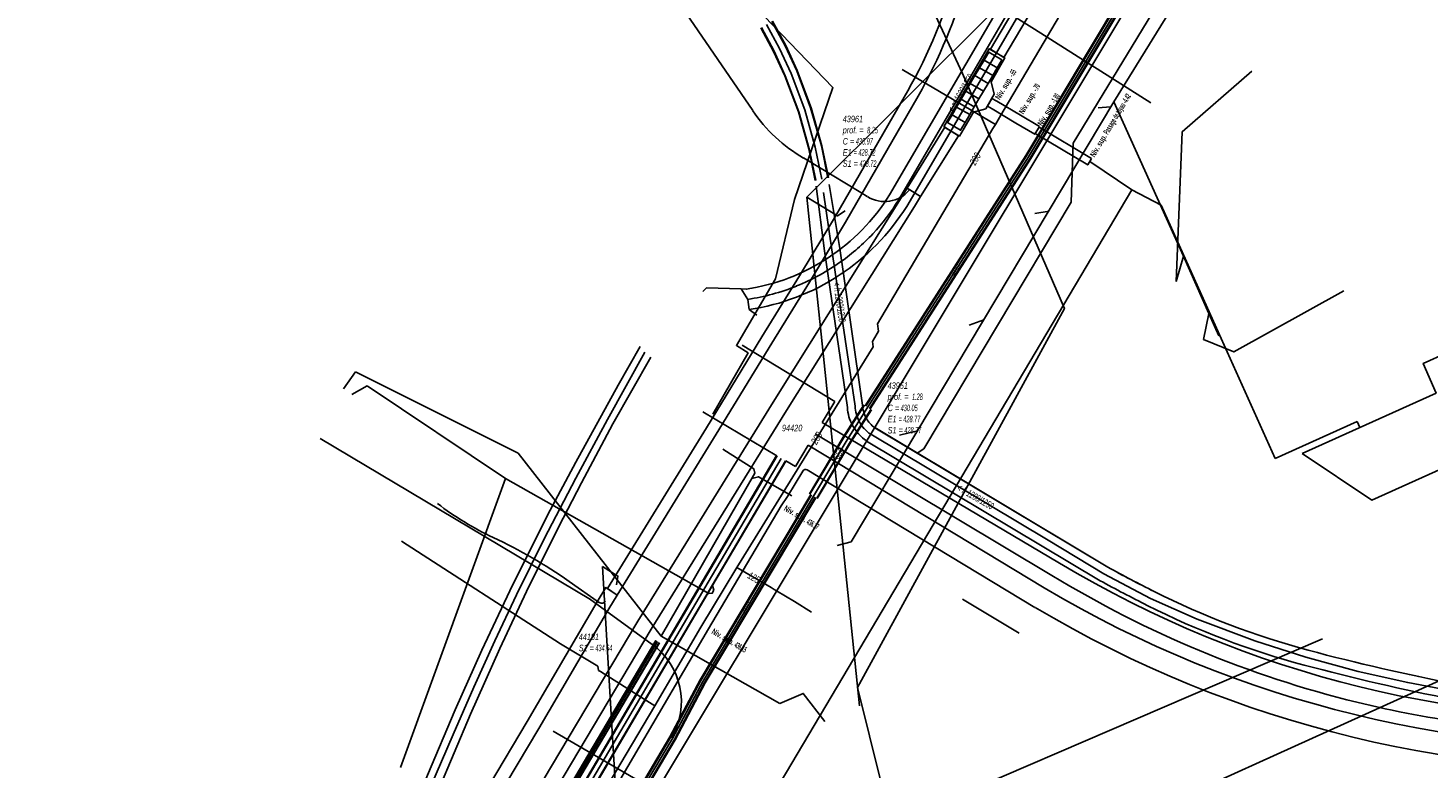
# Model space of a CAD drawing. Header units: metres. Extents: x 2695563 to 2696938, y 1260544 to 1262032.
# Tile 250 of 256: x 2696357 to 2696465, y 1261697 to 1261754. Entities that reach past the tile are written whole.
import ezdxf

# ---------------------------------------------------------------- set-up
doc = ezdxf.new("R2010")
doc.units = ezdxf.units.M
doc.header["$LTSCALE"] = 100
doc.linetypes.add('AUSGEZOGEN', pattern=[0])
doc.linetypes.add('STRICHLINIE2_S3', pattern=[0.25, 0.15, -0.1])
for name, color, linetype in [('Eau portable_Cadastre des conduites_Conduite', 171, 'AUSGEZOGEN'), ('Eau potable_Cadastre des conduites_Conduite_Texte', 171, 'AUSGEZOGEN'), ('EU_Cadastre des conduites', 24, 'AUSGEZOGEN'), ('EU_Cadastre des conduites – Texte', 7, 'AUSGEZOGEN'), ('EU_Cadastre des conduites_Axe de tracé', 24, 'AUSGEZOGEN'), ('EU_Cadastre des conduites_Regard normalisé – Texte', 24, 'AUSGEZOGEN'), ('Réseau électrique_Cadastre des conduite_Bord du tracé', 1, 'AUSGEZOGEN'), ('Réseau électrique_Cadastre des conduite_Tronçon de tracé', 1, 'AUSGEZOGEN'), ('Réseau électrique_Cadastre des conduites_Ouvrage_Surface-Ligne-Point', 1, 'AUSGEZOGEN'), ('Réseau électrique_Point altimétrique_Texte', 7, 'AUSGEZOGEN'), ('TV_Cadastre des conduites_CONDUITE', 92, 'AUSGEZOGEN'), ('Télécommunications_SW_Cadastre des conduites_Bord du tracé', 94, 'AUSGEZOGEN'), ('Télécommunications_SW_Cadastre des conduites_Bord du tracé_Texte', 94, 'AUSGEZOGEN')]:
    doc.layers.add(name, color=color, linetype=linetype)
doc.styles.add('ARIAL', font='arial.ttf')
doc.styles.add('ARIALNARROW', font='ARIALN.TTF')
pattern_1 = [(0, (2703955, 1269100), (4050, 4050), [4050, -4050]), (90, (2703955, 1269100), (-4050, 4050), [4050, -4050])]
pattern_2 = [(0, (2708005, 1273150), (6075, 6075), [6075, -6075]), (90, (2708005, 1273150), (-6075, 6075), [6075, -6075])]

# ---------------------------------------------------------------- blocks, each defined once
blk = doc.blocks.new('COMPLEXOBJECT_1488')
at = {"layer": 'EU_Cadastre des conduites_Axe de tracé', "color": 24, "linetype": 'AUSGEZOGEN', "transparency": 33554687}
for p, q in [((6439.1, 11712.92), (6421.08, 11723.72)), ((6476.26, 11702.84), (6473.74, 11702.96))]:
    blk.add_line(p, q, dxfattribs=at)
for centre, radius, start, end in [((6499.33, 11823.36), 125.79, 241.3928, 243.2389), ((6470.51, 11766.23), 61.8, 243.2471, 255.0764), ((6498.6, 11871.84), 171.09, 255.0927, 259.0142), ((6476.33, 11757.09), 54.19, 259.0175, 267.2701)]:
    blk.add_arc(centre, radius, start, end, dxfattribs=at)
blk = doc.blocks.new('COMPLEXOBJECT_1489')
at = {"layer": 'EU_Cadastre des conduites_Axe de tracé', "color": 24, "linetype": 'AUSGEZOGEN', "transparency": 33554687}
for p, q in [((6438.5, 11711.88), (6420.46, 11722.68)), ((6476.2, 11701.64), (6473.69, 11701.76))]:
    blk.add_line(p, q, dxfattribs=at)
for centre, radius, start, end in [((6500.62, 11825.81), 129.76, 241.3994, 243.2171), ((6470.5, 11766.21), 62.98, 243.2448, 255.0781), ((6498.58, 11871.76), 172.2, 255.0936, 259.017), ((6476.35, 11757.29), 55.6, 259.0302, 267.2529)]:
    blk.add_arc(centre, radius, start, end, dxfattribs=at)
blk = doc.blocks.new('COMPLEXOBJECT_1541')
at = {"layer": 'EU_Cadastre des conduites', "color": 24, "linetype": 'AUSGEZOGEN', "transparency": 33554687}
blk.add_line((6434.78, 11712.29), (6416.48, 11723.23), dxfattribs=at)
for centre, radius, start, end in [((6478, 11783), 82.87, 238.5629, 247.4222), ((6478.05, 11783.14), 83.02, 247.4274, 256.2716), ((6478.04, 11783.14), 83.02, 256.2809, 262.4664)]:
    blk.add_arc(centre, radius, start, end, dxfattribs=at)
blk = doc.blocks.new('COMPLEXOBJECT_1542')
at = {"layer": 'EU_Cadastre des conduites', "color": 24, "linetype": 'AUSGEZOGEN', "transparency": 33554687}
blk.add_lwpolyline([(6419.56, 11725.37), (6417.78, 11737.46), (6417.12, 11741.89)], dxfattribs=at)
for centre, radius, start, end in [((6422.38, 11725.51), 2.82, 182.7637, 195.6245), ((6422.36, 11725.5), 2.8, 195.7049, 208.6713), ((6422.37, 11725.52), 2.82, 208.8114, 222.08), ((6422.38, 11725.54), 2.84, 222.3145, 235.5118)]:
    blk.add_arc(centre, radius, start, end, dxfattribs=at)
blk = doc.blocks.new('COMPLEXOBJECT_1567')
at = {"layer": 'EU_Cadastre des conduites', "color": 24, "linetype": 'AUSGEZOGEN', "transparency": 33554687}
blk.add_lwpolyline([(6448.72, 11785.6), (6438.49, 11768.04), (6435, 11762.05), (6422.92, 11741.3)], dxfattribs=at)
for centre, radius, start, end in [((6408.83, 11750.02), 16.57, 316.9303, 328.2426), ((6408.84, 11750.01), 16.56, 305.6152, 316.9381), ((6408.8, 11750.08), 16.63, 292.0745, 305.5971), ((6408.65, 11750.67), 17.24, 278.7345, 291.7825)]:
    blk.add_arc(centre, radius, start, end, dxfattribs=at)
blk = doc.blocks.new('COMPLEXOBJECT_1804')
at = {"layer": 'Réseau électrique_Cadastre des conduite_Bord du tracé', "color": 1, "linetype": 'AUSGEZOGEN', "transparency": 33554687}
for p, q in [((6432.15, 11769.84), (6429.84, 11764.45)), ((6430.67, 11764.09), (6432.97, 11769.46))]:
    blk.add_line(p, q, dxfattribs=at)
for points in [[(6437.53, 11778.54), (6439.67, 11782.1), (6438.9, 11782.57), (6436.74, 11778.98)], [(6423.63, 11749.74), (6418.04, 11740.06), (6415.27, 11735.44), (6412.36, 11730.73), (6408.07, 11723.69), (6400.44, 11711.28), (6401.18, 11710.77)], [(6401.18, 11710.77), (6408.84, 11723.22), (6413.12, 11730.25), (6416.04, 11734.97), (6418.82, 11739.6), (6424.44, 11749.34)]]:
    blk.add_lwpolyline(points, dxfattribs=at)
for centre, radius, start, end in [((6476.94, 11753.07), 47.82, 147.1969, 159.4675), ((6477.52, 11752.77), 47.57, 147.1953, 159.4577), ((6490.19, 11734.81), 67.23, 153.8439, 159.0089), ((6490.89, 11734.51), 67.09, 153.8358, 159.0062), ((6388.58, 11769.61), 40.29, 330.4558, 344.582), ((6389.29, 11769.28), 40.41, 330.435, 344.5925)]:
    blk.add_arc(centre, radius, start, end, dxfattribs=at)
blk = doc.blocks.new('COMPLEXOBJECT_1933')
at = {"layer": 'Réseau électrique_Cadastre des conduite_Tronçon de tracé', "color": 1, "linetype": 'AUSGEZOGEN', "transparency": 33554687}
for p, q in [((6380.53, 11785.62), (6373.58, 11800.88)), ((6385.88, 11779.9), (6381.86, 11783.54)), ((6399.17, 11766.29), (6390.09, 11775.81)), ((6411.65, 11748.22), (6400.03, 11765.24)), ((6420.02, 11741.9), (6415.59, 11744.56))]:
    blk.add_line(p, q, dxfattribs=at)
for centre, radius, start, end in [((6386, 11787.67), 5.85, 200.4881, 224.9546), ((6348.9, 11737.57), 56.21, 42.8822, 48.8704), ((6392.51, 11759.97), 9.18, 34.9977, 43.5042), ((6421.51, 11754.88), 11.9, 214.0498, 240.1578)]:
    blk.add_arc(centre, radius, start, end, dxfattribs=at)
blk = doc.blocks.new('COMPLEXOBJECT_2578')
at = {"layer": 'Réseau électrique_Cadastre des conduite_Tronçon de tracé', "color": 1, "linetype": 'AUSGEZOGEN', "transparency": 33554687}
blk.add_line((6433.47, 11709.82), (6415.86, 11720.44), dxfattribs=at)
blk.add_arc((6478.87, 11785.84), 88.54, 239.1575, 273.6343, dxfattribs=at)
blk = doc.blocks.new('COMPLEXOBJECT_2716')
at = {"layer": 'Réseau électrique_Cadastre des conduite_Tronçon de tracé', "color": 1, "linetype": 'AUSGEZOGEN', "transparency": 33554687}
blk.add_line((6399.81, 11710.18), (6397.46, 11711.83), dxfattribs=at)
for centre, radius, start, end in [((6401.37, 11736.1), 23.05, 232.3273, 244.9252), ((6375.04, 11679.83), 39.07, 54.9856, 64.9196), ((6399.98, 11710.5), 0.354, 241.6477, 326.25)]:
    blk.add_arc(centre, radius, start, end, dxfattribs=at)
blk = doc.blocks.new('COMPLEXOBJECT_2779')
at = {"layer": 'Télécommunications_SW_Cadastre des conduites_Bord du tracé', "color": 94, "linetype": 'AUSGEZOGEN', "transparency": 33554687}
blk.add_line((6403.88, 11706.96), (6399.04, 11710.47), dxfattribs=at)
blk.add_arc((6400.66, 11702.53), 5.48, 329.4269, 54.0462, dxfattribs=at)

msp = doc.modelspace()

# ---------------------------------------------------------------- hatches: boundary and pattern name
at = {"layer": 'Réseau électrique_Cadastre des conduite_Bord du tracé', "lineweight": 18, "transparency": 33554687}
h = msp.add_hatch(dxfattribs=at)
h.set_pattern_fill('MUSTER', color=1, scale=6075, style=0, pattern_type=2)
h.set_pattern_definition(pattern_2)
h.paths.add_polyline_path([(2696432.04, 1261752.15), (2696467.29, 1261811.66), (2696466.19, 1261812.2), (2696430.99, 1261752.77)], flags=0)
h = msp.add_hatch(dxfattribs=at)
h.set_pattern_fill('MUSTER', color=1, scale=6075, style=0, pattern_type=2)
h.set_pattern_definition(pattern_2)
h.paths.add_polyline_path([(2696402.15, 1261710.58), (2696409.81, 1261723.03), (2696414.09, 1261730.06), (2696417.01, 1261734.78), (2696419.79, 1261739.41), (2696425.41, 1261749.15), (2696425.57, 1261749.43), (2696425.72, 1261749.71), (2696425.88, 1261750), (2696426.03, 1261750.28), (2696426.18, 1261750.57), (2696426.32, 1261750.85), (2696426.47, 1261751.14), (2696426.61, 1261751.43), (2696426.75, 1261751.72), (2696426.89, 1261752.01), (2696427.02, 1261752.31), (2696427.15, 1261752.6), (2696427.28, 1261752.89), (2696427.41, 1261753.19), (2696427.54, 1261753.49), (2696427.66, 1261753.78), (2696427.78, 1261754.08), (2696427.9, 1261754.38), (2696428.02, 1261754.68), (2696428.13, 1261754.98), (2696428.24, 1261755.29), (2696428.35, 1261755.59), (2696428.46, 1261755.89), (2696428.56, 1261756.2), (2696428.66, 1261756.5), (2696428.76, 1261756.81), (2696428.86, 1261757.12), (2696428.95, 1261757.42), (2696429.04, 1261757.73), (2696429.13, 1261758.04), (2696429.22, 1261758.35), (2696429.29, 1261758.54), (2696429.36, 1261758.72), (2696429.43, 1261758.9), (2696429.5, 1261759.08), (2696429.58, 1261759.26), (2696429.65, 1261759.44), (2696429.72, 1261759.62), (2696429.8, 1261759.81), (2696429.87, 1261759.99), (2696429.95, 1261760.17), (2696430.02, 1261760.35), (2696430.1, 1261760.53), (2696430.17, 1261760.71), (2696430.25, 1261760.89), (2696430.33, 1261761.06), (2696430.41, 1261761.24), (2696430.48, 1261761.42), (2696430.56, 1261761.6), (2696430.64, 1261761.78), (2696430.72, 1261761.96), (2696430.8, 1261762.13), (2696430.89, 1261762.31), (2696430.97, 1261762.49), (2696431.05, 1261762.67), (2696431.13, 1261762.84), (2696431.22, 1261763.02), (2696431.3, 1261763.2), (2696431.38, 1261763.37), (2696431.47, 1261763.55), (2696431.55, 1261763.72), (2696431.64, 1261763.9), (2696433.94, 1261769.27), (2696434.06, 1261769.58), (2696434.17, 1261769.88), (2696434.3, 1261770.19), (2696434.42, 1261770.49), (2696434.54, 1261770.8), (2696434.67, 1261771.1), (2696434.8, 1261771.4), (2696434.93, 1261771.7), (2696435.06, 1261772.01), (2696435.2, 1261772.3), (2696435.33, 1261772.6), (2696435.47, 1261772.9), (2696435.62, 1261773.2), (2696435.76, 1261773.49), (2696435.9, 1261773.79), (2696436.05, 1261774.08), (2696436.2, 1261774.37), (2696436.35, 1261774.66), (2696436.51, 1261774.95), (2696436.66, 1261775.24), (2696436.82, 1261775.53), (2696436.98, 1261775.82), (2696437.14, 1261776.11), (2696437.3, 1261776.39), (2696437.47, 1261776.67), (2696437.64, 1261776.96), (2696437.81, 1261777.24), (2696437.98, 1261777.52), (2696438.15, 1261777.8), (2696438.33, 1261778.08), (2696438.5, 1261778.35), (2696440.64, 1261781.92), (2696439.87, 1261782.38), (2696437.71, 1261778.79), (2696437.53, 1261778.51), (2696437.36, 1261778.23), (2696437.18, 1261777.95), (2696437.01, 1261777.67), (2696436.84, 1261777.38), (2696436.67, 1261777.1), (2696436.51, 1261776.81), (2696436.34, 1261776.53), (2696436.18, 1261776.24), (2696436.02, 1261775.95), (2696435.86, 1261775.66), (2696435.7, 1261775.37), (2696435.55, 1261775.08), (2696435.4, 1261774.78), (2696435.25, 1261774.49), (2696435.1, 1261774.19), (2696434.95, 1261773.9), (2696434.81, 1261773.6), (2696434.67, 1261773.3), (2696434.53, 1261773), (2696434.39, 1261772.7), (2696434.25, 1261772.4), (2696434.12, 1261772.1), (2696433.99, 1261771.8), (2696433.86, 1261771.49), (2696433.73, 1261771.19), (2696433.6, 1261770.88), (2696433.48, 1261770.58), (2696433.36, 1261770.27), (2696433.24, 1261769.96), (2696433.12, 1261769.65), (2696430.81, 1261764.26), (2696430.73, 1261764.08), (2696430.64, 1261763.91), (2696430.56, 1261763.73), (2696430.47, 1261763.55), (2696430.39, 1261763.38), (2696430.31, 1261763.2), (2696430.22, 1261763.02), (2696430.14, 1261762.85), (2696430.06, 1261762.67), (2696429.98, 1261762.49), (2696429.9, 1261762.31), (2696429.82, 1261762.13), (2696429.74, 1261761.96), (2696429.66, 1261761.78), (2696429.58, 1261761.6), (2696429.5, 1261761.42), (2696429.42, 1261761.24), (2696429.35, 1261761.06), (2696429.27, 1261760.88), (2696429.19, 1261760.7), (2696429.12, 1261760.52), (2696429.04, 1261760.34), (2696428.97, 1261760.16), (2696428.89, 1261759.98), (2696428.82, 1261759.8), (2696428.75, 1261759.62), (2696428.68, 1261759.43), (2696428.6, 1261759.25), (2696428.53, 1261759.07), (2696428.46, 1261758.89), (2696428.39, 1261758.71), (2696428.3, 1261758.4), (2696428.22, 1261758.09), (2696428.12, 1261757.78), (2696428.03, 1261757.47), (2696427.93, 1261757.17), (2696427.84, 1261756.86), (2696427.73, 1261756.56), (2696427.63, 1261756.26), (2696427.53, 1261755.95), (2696427.42, 1261755.65), (2696427.31, 1261755.35), (2696427.19, 1261755.05), (2696427.08, 1261754.75), (2696426.96, 1261754.46), (2696426.84, 1261754.16), (2696426.72, 1261753.86), (2696426.59, 1261753.57), (2696426.47, 1261753.27), (2696426.34, 1261752.98), (2696426.2, 1261752.69), (2696426.07, 1261752.4), (2696425.93, 1261752.11), (2696425.79, 1261751.82), (2696425.65, 1261751.53), (2696425.51, 1261751.24), (2696425.36, 1261750.96), (2696425.22, 1261750.67), (2696425.07, 1261750.39), (2696424.91, 1261750.11), (2696424.76, 1261749.83), (2696424.6, 1261749.55), (2696419.01, 1261739.86), (2696416.24, 1261735.25), (2696413.33, 1261730.53), (2696409.04, 1261723.5), (2696401.41, 1261711.09)], flags=0)
h = msp.add_hatch(dxfattribs=at)
h.set_pattern_fill('MUSTER', color=1, scale=6075, style=0, pattern_type=2)
h.set_pattern_definition(pattern_2)
h.paths.add_polyline_path([(2696434.78, 1261746.8), (2696433.32, 1261747.67), (2696431.49, 1261748.76), (2696431.11, 1261748.98), (2696430.76, 1261748.38), (2696431.12, 1261748.16), (2696432.96, 1261747.07), (2696434.42, 1261746.2)], flags=0)
h = msp.add_hatch(dxfattribs=at)
h.set_pattern_fill('MUSTER', color=1, scale=6075, style=0, pattern_type=2)
h.set_pattern_definition(pattern_2)
h.paths.add_polyline_path([(2696425.6, 1261741.39), (2696428.52, 1261746.09), (2696427.48, 1261746.74), (2696424.56, 1261742.03)], flags=0)
h = msp.add_hatch(dxfattribs=at)
h.set_pattern_fill('MUSTER', color=1, scale=6075, style=0, pattern_type=2)
h.set_pattern_definition(pattern_2)
h.paths.add_polyline_path([(2696438.82, 1261744.34), (2696434.75, 1261746.75), (2696434.45, 1261746.25), (2696438.52, 1261743.84)], flags=0)
h = msp.add_hatch(dxfattribs=at)
h.set_pattern_fill('MUSTER', color=1, scale=6075, style=0, pattern_type=2)
h.set_pattern_definition(pattern_2)
h.paths.add_polyline_path([(2696387.51, 1261678.9), (2696404.78, 1261707.94), (2696415.24, 1261724.85), (2696425.13, 1261740.63), (2696425.6, 1261741.39), (2696424.56, 1261742.03), (2696424.09, 1261741.28), (2696414.21, 1261725.49), (2696403.74, 1261708.57), (2696386.46, 1261679.52)], flags=0)
h = msp.add_hatch(dxfattribs=at)
h.set_pattern_fill('MUSTER', color=1, scale=6075, style=0, pattern_type=2)
h.set_pattern_definition(pattern_2)
h.paths.add_polyline_path([(2696390.28, 1261690.49), (2696396.09, 1261700.26), (2696401.51, 1261709.53), (2696402.15, 1261710.58), (2696401.28, 1261711.17), (2696400.6, 1261710.07), (2696395.19, 1261700.8), (2696389.38, 1261691.02)], flags=0)
at = {"layer": 'Réseau électrique_Cadastre des conduites_Ouvrage_Surface-Ligne-Point', "lineweight": 18, "transparency": 33554687}
h = msp.add_hatch(dxfattribs=at)
h.set_pattern_fill('MUSTER', color=1, scale=4050, style=0, pattern_type=2)
h.set_pattern_definition(pattern_1)
h.paths.add_polyline_path([(2696427.39, 1261746.77), (2696428.6, 1261746.06), (2696429.68, 1261747.91), (2696430.63, 1261748.16), (2696431.29, 1261749.29), (2696431.04, 1261750.25), (2696432.12, 1261752.11), (2696430.91, 1261752.82)], flags=0)
h = msp.add_hatch(dxfattribs=at)
h.set_pattern_fill('MUSTER', color=1, scale=4050, style=0, pattern_type=2)
h.set_pattern_definition(pattern_1)
h.paths.add_polyline_path([(2696455.09, 1261721.53), (2696460.48, 1261717.93), (2696467.74, 1261721.2), (2696471.85, 1261712.08), (2696474.14, 1261713.11), (2696470.23, 1261721.77), (2696471.6, 1261722.39), (2696473.88, 1261723.41), (2696470.38, 1261731.16), (2696468.1, 1261730.13), (2696464.45, 1261728.49), (2696465.44, 1261726.19)], flags=0)

# ---------------------------------------------------------------- linework, layer by layer
at = {"layer": 'Eau portable_Cadastre des conduites_Conduite', "color": 7, "linetype": 'AUSGEZOGEN', "transparency": 33554687}
for p, q in [((2696424.17, 1261751.21), (2696431.38, 1261746.97)), ((2696411.4, 1261712.71), (2696420.92, 1261728.15))]:
    msp.add_line(p, q, dxfattribs=at)
for points in [[(2696422.35, 1261730.98), (2696422.27, 1261731.56), (2696431.19, 1261746.65), (2696431.38, 1261746.97), (2696431.8, 1261747.67), (2696439.02, 1261759.92), (2696439.53, 1261760.16), (2696439.64, 1261760.38), (2696439.8, 1261760.67), (2696440.08, 1261761.22)], [(2696420.92, 1261728.15), (2696421.92, 1261729.76), (2696421.88, 1261730.19), (2696422.24, 1261730.79), (2696422.35, 1261730.98)], [(2696400.71, 1261704.76), (2696400.65, 1261705.08), (2696397.76, 1261706.8), (2696385.48, 1261714.75)], [(2696378.44, 1261657.17), (2696378.84, 1261657.83), (2696393.06, 1261681.78), (2696393.28, 1261682.15), (2696393.49, 1261682.51), (2696405.06, 1261702.02), (2696408.61, 1261708.09), (2696411.4, 1261712.71)], [(2696411.4, 1261712.71), (2696414.04, 1261711.17), (2696414.29, 1261711.02)], [(2696414.29, 1261711.02), (2696414.46, 1261710.91), (2696415.84, 1261710.08), (2696417.16, 1261709.27)], [(2696405.06, 1261702.02), (2696404.84, 1261702.16), (2696404.23, 1261702.54), (2696400.85, 1261704.67), (2696400.71, 1261704.76)]]:
    msp.add_lwpolyline(points, dxfattribs=at)
at = {"layer": 'EU_Cadastre des conduites', "color": 24, "linetype": 'AUSGEZOGEN', "transparency": 33554687}
for p, q in [((2696454, 1261772.82), (2696437.38, 1261745.52)), ((2696439.31, 1261748.25), (2696440.27, 1261748.32)), ((2696437.38, 1261745.52), (2696437.23, 1261740.96)), ((2696434.44, 1261740.09), (2696435.53, 1261740.25)), ((2696445.36, 1261734.83), (2696445.91, 1261736.78)), ((2696429.36, 1261731.44), (2696430.48, 1261731.86)), ((2696447.47, 1261730.34), (2696447.88, 1261732.34)), ((2696381, 1261726.53), (2696381.91, 1261727.85)), ((2696381.91, 1261727.85), (2696394.5, 1261721.56)), ((2696381.65, 1261726.09), (2696382.83, 1261726.75)), ((2696382.83, 1261726.75), (2696393.51, 1261719.6)), ((2696423.98, 1261722.93), (2696425.35, 1261723.27)), ((2696394.5, 1261721.56), (2696405.56, 1261707.4)), ((2696385.41, 1261697.24), (2696393.51, 1261719.6)), ((2696428.84, 1261710.26), (2696433.22, 1261707.64)), ((2696414.72, 1261702.2), (2696405.56, 1261707.4))]:
    msp.add_line(p, q, dxfattribs=at)
at = {"layer": 'EU_Cadastre des conduites', "linetype": 'AUSGEZOGEN', "transparency": 33554687}
for p, q in [((2696414.23, 1261752.6), (2696413.25, 1261754.43)), ((2696414.25, 1261752.61), (2696413.27, 1261754.44)), ((2696414.27, 1261752.62), (2696413.29, 1261754.45)), ((2696415.13, 1261753.05), (2696414.11, 1261754.93)), ((2696415.15, 1261753.05), (2696414.13, 1261754.94)), ((2696415.17, 1261753.06), (2696414.15, 1261754.95)), ((2696416.03, 1261751.1), (2696415.13, 1261753.05)), ((2696416.05, 1261751.11), (2696415.15, 1261753.05)), ((2696416.07, 1261751.12), (2696415.17, 1261753.06)), ((2696415.11, 1261750.71), (2696414.23, 1261752.6)), ((2696415.12, 1261750.72), (2696414.25, 1261752.61)), ((2696415.14, 1261750.73), (2696414.27, 1261752.62)), ((2696417.1, 1261748.24), (2696416.03, 1261751.1)), ((2696417.12, 1261748.25), (2696416.05, 1261751.11)), ((2696417.14, 1261748.25), (2696416.07, 1261751.12)), ((2696416.15, 1261747.93), (2696415.11, 1261750.71)), ((2696416.17, 1261747.94), (2696415.12, 1261750.72)), ((2696416.19, 1261747.94), (2696415.14, 1261750.73)), ((2696416.95, 1261745.07), (2696416.15, 1261747.93)), ((2696416.97, 1261745.08), (2696416.17, 1261747.94)), ((2696416.99, 1261745.08), (2696416.19, 1261747.94)), ((2696417.93, 1261745.31), (2696417.1, 1261748.24)), ((2696417.95, 1261745.31), (2696417.12, 1261748.25)), ((2696417.97, 1261745.32), (2696417.14, 1261748.25)), ((2696417.45, 1261742.64), (2696416.95, 1261745.07)), ((2696417.47, 1261742.64), (2696416.97, 1261745.08)), ((2696417.49, 1261742.65), (2696416.99, 1261745.08)), ((2696418.43, 1261742.84), (2696417.93, 1261745.31)), ((2696418.45, 1261742.84), (2696417.95, 1261745.31)), ((2696418.47, 1261742.85), (2696417.97, 1261745.32)), ((2696408.83, 1261711.78), (2696414.47, 1261721.36)), ((2696408.84, 1261711.77), (2696414.49, 1261721.35)), ((2696408.86, 1261711.76), (2696414.5, 1261721.34)), ((2696409.51, 1261711.38), (2696415.16, 1261720.96)), ((2696409.53, 1261711.37), (2696415.17, 1261720.95)), ((2696409.55, 1261711.36), (2696415.19, 1261720.94)), ((2696386.93, 1261674.61), (2696408.83, 1261711.78)), ((2696386.95, 1261674.59), (2696408.84, 1261711.77)), ((2696386.97, 1261674.58), (2696408.86, 1261711.76)), ((2696387.62, 1261674.2), (2696409.51, 1261711.38)), ((2696387.64, 1261674.19), (2696409.53, 1261711.37)), ((2696387.65, 1261674.18), (2696409.55, 1261711.36)), ((2696405.13, 1261707.08), (2696379.1, 1261663)), ((2696405.14, 1261707.07), (2696379.12, 1261662.99)), ((2696405.16, 1261707.06), (2696379.13, 1261662.98)), ((2696405.39, 1261706.92), (2696379.36, 1261662.85)), ((2696405.4, 1261706.91), (2696379.38, 1261662.84)), ((2696405.42, 1261706.9), (2696379.39, 1261662.83))]:
    msp.add_line(p, q, dxfattribs=at)
at = {"layer": 'EU_Cadastre des conduites', "color": 255, "transparency": 33554687}
for p, q in [((2696414.7, 1261752.83), (2696413.7, 1261754.69)), ((2696415.59, 1261750.91), (2696414.7, 1261752.83)), ((2696416.65, 1261748.09), (2696415.59, 1261750.91)), ((2696417.46, 1261745.2), (2696416.65, 1261748.09)), ((2696417.96, 1261742.74), (2696417.46, 1261745.2)), ((2696409.19, 1261711.57), (2696414.83, 1261721.15)), ((2696387.29, 1261674.39), (2696409.19, 1261711.57)), ((2696405.27, 1261706.99), (2696379.25, 1261662.92))]:
    msp.add_line(p, q, dxfattribs=at)
at = {"layer": 'EU_Cadastre des conduites', "color": 24, "linetype": 'AUSGEZOGEN', "transparency": 33554687}
for points in [[(2696400.79, 1261688.08), (2696442.63, 1261757.83), (2696444.38, 1261758.74)], [(2696440.53, 1261748.71), (2696445.04, 1261755.99), (2696444.38, 1261758.74)], [(2696451.2, 1261751.09), (2696445.82, 1261746.4), (2696445.36, 1261734.83)], [(2696419.15, 1261714.41), (2696420.23, 1261714.69), (2696440.53, 1261748.71)], [(2696448.64, 1261730.63), (2696447.88, 1261732.34), (2696445.91, 1261736.78), (2696440.53, 1261748.71)], [(2696437.23, 1261740.96), (2696425.86, 1261721.89), (2696425.34, 1261721.56)], [(2696458.32, 1261734.11), (2696449.8, 1261729.38), (2696447.47, 1261730.34)], [(2696371.89, 1261641.35), (2696372.87, 1261646.36), (2696373.58, 1261649.85), (2696374.47, 1261653.81), (2696375.23, 1261657.11), (2696375.91, 1261659.84), (2696377.18, 1261664.71), (2696378.54, 1261669.47), (2696380.1, 1261674.51), (2696381.68, 1261679.4), (2696383.34, 1261684.19), (2696384.74, 1261688.11), (2696386.18, 1261691.78), (2696387.68, 1261695.62), (2696389.47, 1261699.81), (2696391.06, 1261703.46), (2696392.69, 1261707.04), (2696394.37, 1261710.6), (2696396.5, 1261714.93), (2696398.94, 1261719.62), (2696401.39, 1261724.16), (2696404.28, 1261729.36)], [(2696477.16, 1261702.06), (2696475, 1261702.15), (2696471.03, 1261702.54), (2696466.91, 1261703.13), (2696463.25, 1261703.81), (2696459.41, 1261704.68), (2696455.38, 1261705.78), (2696451.43, 1261707.05), (2696446.97, 1261708.71), (2696443.38, 1261710.32), (2696439.76, 1261712.22), (2696435.45, 1261714.83), (2696421.74, 1261723.01)], [(2696410.32, 1261721.86), (2696412.7, 1261720.34), (2696412.78, 1261720), (2696405.56, 1261707.4)], [(2696393.51, 1261719.6), (2696409.23, 1261710.69), (2696409.49, 1261710.72), (2696409.61, 1261710.95), (2696409.52, 1261711.31)], [(2696415.65, 1261718.24), (2696413.07, 1261719.73), (2696412.55, 1261719.59)], [(2696418.2, 1261700.8), (2696416.53, 1261702.98), (2696414.72, 1261702.2)]]:
    msp.add_lwpolyline(points, dxfattribs=at)
at = {"layer": 'EU_Cadastre des conduites_Axe de tracé', "color": 24, "linetype": 'AUSGEZOGEN', "transparency": 33554687}
for p, q in [((2696423.2, 1261741.51), (2696457.14, 1261799.74)), ((2696458.73, 1261799.34), (2696424.53, 1261740.62)), ((2696417.52, 1261742.18), (2696418.16, 1261737.18)), ((2696418.52, 1261742.32), (2696419.35, 1261737.36)), ((2696418.16, 1261737.18), (2696419.94, 1261725.09)), ((2696419.35, 1261737.36), (2696421.12, 1261725.27)), ((2696408.76, 1261734.05), (2696409.05, 1261734.34)), ((2696411.73, 1261734.25), (2696409.05, 1261734.34)), ((2696412.13, 1261734.23), (2696411.73, 1261734.25)), ((2696412.24, 1261733.44), (2696411.73, 1261734.25)), ((2696412.35, 1261732.65), (2696412.24, 1261733.44)), ((2696412.35, 1261732.65), (2696412.94, 1261732.23)), ((2696418.97, 1261725.54), (2696411.81, 1261729.89)), ((2696417.99, 1261723.92), (2696418.97, 1261725.54)), ((2696408.76, 1261724.75), (2696414.48, 1261721.35)), ((2696436.34, 1261713.06), (2696417.99, 1261723.92)), ((2696422.05, 1261723.52), (2696440.07, 1261712.74)), ((2696416.92, 1261722.16), (2696415.92, 1261720.51)), ((2696435.16, 1261711.14), (2696416.92, 1261722.16)), ((2696415.92, 1261720.51), (2696415.17, 1261720.95))]:
    msp.add_line(p, q, dxfattribs=at)
for points in [[(2696371.8, 1261644.13), (2696372.57, 1261648.01), (2696373.38, 1261651.77), (2696374.67, 1261657.35), (2696375.79, 1261661.94), (2696376.94, 1261665.98), (2696378.33, 1261670.92), (2696380.45, 1261677.59), (2696381.93, 1261681.99), (2696383.43, 1261686.24), (2696385.3, 1261691.14), (2696387.5, 1261696.65), (2696389.62, 1261701.72), (2696391.68, 1261706.32), (2696393.86, 1261710.92), (2696396.75, 1261716.75), (2696398.94, 1261720.86), (2696402.22, 1261726.81), (2696403.92, 1261729.79)], [(2696372.81, 1261642.72), (2696373.53, 1261646.5), (2696374.2, 1261649.67), (2696374.88, 1261652.75), (2696375.55, 1261655.65), (2696376.65, 1261660.18), (2696377.46, 1261663.22), (2696378.44, 1261666.74), (2696379.28, 1261669.74), (2696380.15, 1261672.59), (2696381.04, 1261675.46), (2696382.28, 1261679.19), (2696383.98, 1261684.19), (2696385.83, 1261689.14), (2696388.28, 1261695.4), (2696390.81, 1261701.37), (2696393.07, 1261706.45), (2696395.13, 1261710.85), (2696397.6, 1261715.82), (2696399.4, 1261719.27), (2696401.82, 1261723.81), (2696404.76, 1261728.98)]]:
    msp.add_lwpolyline(points, dxfattribs=at)
for centre, radius, start, end in [((2696409.78, 1261749.86), 15.8, 278.5438, 328.1239), ((2696409.78, 1261749.86), 17.4, 278.4953, 327.9438), ((2696423.31, 1261725.3), 3.38, 183.5913, 208.3538), ((2696423.34, 1261725.32), 2.22, 181.4306, 209.2024), ((2696423.31, 1261725.31), 3.38, 208.4127, 236.2625), ((2696423.34, 1261725.33), 2.22, 209.407, 234.4435), ((2696479.53, 1261784.87), 83.8, 238.9765, 273.4171), ((2696471.69, 1261768.65), 64.23, 240.508, 244.1237), ((2696479.74, 1261786.09), 87.21, 239.2582, 273.452)]:
    msp.add_arc(centre, radius, start, end, dxfattribs=at)
at = {"layer": 'Réseau électrique_Cadastre des conduite_Bord du tracé', "color": 1, "linetype": 'AUSGEZOGEN', "transparency": 33554687}
for points in [[(2696432.04, 1261752.15), (2696467.29, 1261811.66), (2696466.19, 1261812.2), (2696430.99, 1261752.77), (2696432.04, 1261752.15)], [(2696434.78, 1261746.8), (2696433.32, 1261747.67), (2696431.49, 1261748.76), (2696431.11, 1261748.98), (2696430.76, 1261748.38), (2696431.12, 1261748.16), (2696432.96, 1261747.07), (2696434.42, 1261746.2), (2696434.78, 1261746.8)], [(2696425.6, 1261741.39), (2696428.52, 1261746.09), (2696427.48, 1261746.74), (2696424.56, 1261742.03), (2696425.6, 1261741.39)], [(2696438.82, 1261744.34), (2696434.75, 1261746.75), (2696434.45, 1261746.25), (2696438.52, 1261743.84), (2696438.82, 1261744.34)], [(2696387.51, 1261678.9), (2696404.78, 1261707.94), (2696415.24, 1261724.85), (2696425.13, 1261740.63), (2696425.6, 1261741.39), (2696424.56, 1261742.03), (2696424.09, 1261741.28), (2696414.21, 1261725.49), (2696403.74, 1261708.57), (2696386.46, 1261679.52), (2696387.51, 1261678.9)], [(2696390.28, 1261690.49), (2696396.09, 1261700.26), (2696401.51, 1261709.53), (2696402.15, 1261710.58), (2696401.28, 1261711.17), (2696400.6, 1261710.07), (2696395.19, 1261700.8), (2696389.38, 1261691.02), (2696390.28, 1261690.49)]]:
    msp.add_lwpolyline(points, close=True, dxfattribs=at)
at = {"layer": 'Réseau électrique_Cadastre des conduite_Tronçon de tracé', "color": 1, "linetype": 'AUSGEZOGEN', "transparency": 33554687}
for p, q in [((2696416.8, 1261741.34), (2696431.6, 1261756.08)), ((2696431.6, 1261756.08), (2696434.4, 1261754.32)), ((2696441.93, 1261741.92), (2696438.67, 1261744.09)), ((2696416.8, 1261741.34), (2696418.27, 1261727.29)), ((2696421.48, 1261741.38), (2696420.98, 1261741.71)), ((2696459.35, 1261723.99), (2696453.01, 1261721.14)), ((2696459.55, 1261723.54), (2696459.35, 1261723.99)), ((2696409.2, 1261707.96), (2696414.83, 1261717.47)), ((2696414.83, 1261717.47), (2696415.3, 1261718.2)), ((2696401.01, 1261712.79), (2696401.81, 1261699.17)), ((2696394.1, 1261682.2), (2696409.2, 1261707.96)), ((2696406.94, 1261694.42), (2696397.19, 1261700.06))]:
    msp.add_line(p, q, dxfattribs=at)
at = {"layer": 'Réseau électrique_Cadastre des conduite_Tronçon de tracé', "color": 1, "linetype": 'STRICHLINIE2_S3', "transparency": 33554687}
msp.add_line((2696415.3, 1261718.2), (2696416.49, 1261720.17), dxfattribs=at)
at = {"layer": 'Réseau électrique_Cadastre des conduite_Tronçon de tracé', "color": 1, "linetype": 'AUSGEZOGEN', "transparency": 33554687}
for points in [[(2696409.55, 1261724.57), (2696412.26, 1261729.3), (2696411.36, 1261729.88), (2696414.39, 1261735.02), (2696415.85, 1261741.17), (2696418.82, 1261749.82), (2696371.78, 1261798.73), (2696370.84, 1261799.71), (2696342.04, 1261806.75), (2696331.96, 1261809.1), (2696283.38, 1261810.88), (2696277.71, 1261809.67), (2696260.33, 1261801.38), (2696173.47, 1261827.19), (2696167.24, 1261832.79)], [(2696420.26, 1261673.75), (2696412.11, 1261691.64), (2696441.93, 1261741.92)], [(2696419.78, 1261740.29), (2696419.18, 1261739.89), (2696416.8, 1261741.34)], [(2696453.01, 1261721.14), (2696444.18, 1261740.73), (2696441.93, 1261741.92)], [(2696402.1, 1261711.36), (2696402.21, 1261712.05), (2696401.01, 1261712.79)], [(2696425.76, 1261685.84), (2696426.66, 1261686.27), (2696475, 1261708.18), (2696472.99, 1261712.59)]]:
    msp.add_lwpolyline(points, dxfattribs=at)
for centre, radius, start, end in [((2696422.81, 1261743.51), 2.51, 238.0682, 319.6974), ((2696416.7, 1261720.04), 0.251, 59.2213, 148.6152)]:
    msp.add_arc(centre, radius, start, end, dxfattribs=at)
at = {"layer": 'Réseau électrique_Cadastre des conduites_Ouvrage_Surface-Ligne-Point', "color": 1, "linetype": 'AUSGEZOGEN', "transparency": 33554687}
for p, q in [((2696443.4, 1261748.64), (2696434.4, 1261754.32)), ((2696420.87, 1261702.01), (2696418.27, 1261727.29))]:
    msp.add_line(p, q, dxfattribs=at)
for points in [[(2696427.39, 1261746.77), (2696428.6, 1261746.06), (2696429.68, 1261747.91), (2696430.63, 1261748.16), (2696431.29, 1261749.29), (2696431.04, 1261750.25), (2696432.12, 1261752.11), (2696430.91, 1261752.82), (2696427.39, 1261746.77)], [(2696430.15, 1261751.34), (2696430.51, 1261751.94), (2696431.52, 1261751.35), (2696431.19, 1261750.74), (2696430.15, 1261751.34)], [(2696430.51, 1261751.94), (2696430.86, 1261752.54), (2696431.88, 1261751.95), (2696431.52, 1261751.35), (2696430.51, 1261751.94)], [(2696429.8, 1261750.74), (2696430.15, 1261751.34), (2696431.19, 1261750.74), (2696430.82, 1261750.14), (2696429.8, 1261750.74)], [(2696429.09, 1261749.53), (2696429.44, 1261750.13), (2696430.46, 1261749.53), (2696430.11, 1261748.93), (2696429.09, 1261749.53)], [(2696429.44, 1261750.13), (2696429.8, 1261750.74), (2696430.82, 1261750.14), (2696430.46, 1261749.53), (2696429.44, 1261750.13)], [(2696428.38, 1261748.31), (2696428.73, 1261748.92), (2696429.75, 1261748.32), (2696429.4, 1261747.72), (2696428.38, 1261748.31)], [(2696428.73, 1261748.92), (2696429.09, 1261749.53), (2696430.11, 1261748.93), (2696429.75, 1261748.32), (2696428.73, 1261748.92)], [(2696427.67, 1261747.11), (2696428.03, 1261747.71), (2696429.05, 1261747.12), (2696428.69, 1261746.51), (2696427.67, 1261747.11)], [(2696428.03, 1261747.71), (2696428.38, 1261748.31), (2696429.4, 1261747.72), (2696429.05, 1261747.12), (2696428.03, 1261747.71)], [(2696455.09, 1261721.53), (2696460.48, 1261717.93), (2696467.74, 1261721.2), (2696471.85, 1261712.08), (2696474.14, 1261713.11), (2696470.23, 1261721.77), (2696471.6, 1261722.39), (2696473.88, 1261723.41), (2696470.38, 1261731.16), (2696468.1, 1261730.13), (2696464.45, 1261728.49), (2696465.44, 1261726.19), (2696455.09, 1261721.53)]]:
    msp.add_lwpolyline(points, close=True, dxfattribs=at)
msp.add_lwpolyline([(2696408.84, 1261686.32), (2696402.47, 1261688.07), (2696401.81, 1261699.17)], dxfattribs=at)
at = {"layer": 'TV_Cadastre des conduites_CONDUITE', "color": 92, "linetype": 'AUSGEZOGEN', "transparency": 33554687}
msp.add_line((2696428.83, 1261750.9), (2696414.65, 1261781.61), dxfattribs=at)
msp.add_lwpolyline([(2696428.83, 1261750.9), (2696436.71, 1261732.73), (2696420.71, 1261703.43), (2696430.1, 1261665.65)], dxfattribs=at)
at = {"layer": 'Télécommunications_SW_Cadastre des conduites_Bord du tracé', "linetype": 'AUSGEZOGEN', "transparency": 33554687}
for p, q in [((2696433.73, 1261744.57), (2696444.51, 1261762.58)), ((2696433.76, 1261744.55), (2696444.54, 1261762.56)), ((2696433.79, 1261744.54), (2696444.56, 1261762.55)), ((2696434.07, 1261744.36), (2696444.85, 1261762.37)), ((2696434.1, 1261744.34), (2696444.88, 1261762.36)), ((2696434.13, 1261744.33), (2696444.91, 1261762.34)), ((2696421.31, 1261725.22), (2696433.73, 1261744.57)), ((2696421.34, 1261725.2), (2696433.76, 1261744.55)), ((2696421.36, 1261725.18), (2696433.79, 1261744.54)), ((2696421.65, 1261725), (2696434.07, 1261744.36)), ((2696421.67, 1261724.98), (2696434.1, 1261744.34)), ((2696421.7, 1261724.97), (2696434.13, 1261744.33)), ((2696419.62, 1261722.78), (2696421.21, 1261725.28)), ((2696419.64, 1261722.76), (2696421.23, 1261725.27)), ((2696419.66, 1261722.75), (2696421.25, 1261725.25)), ((2696420.17, 1261722.44), (2696421.76, 1261724.93)), ((2696420.19, 1261722.42), (2696421.78, 1261724.92)), ((2696420.21, 1261722.41), (2696421.8, 1261724.9)), ((2696417.01, 1261718.41), (2696419.62, 1261722.78)), ((2696417.03, 1261718.4), (2696419.64, 1261722.76)), ((2696417.05, 1261718.38), (2696419.66, 1261722.75)), ((2696417.57, 1261718.08), (2696420.17, 1261722.44)), ((2696417.59, 1261718.06), (2696420.19, 1261722.42)), ((2696417.61, 1261718.05), (2696420.21, 1261722.41)), ((2696417.11, 1261718.35), (2696408.55, 1261704.02)), ((2696417.14, 1261718.33), (2696408.58, 1261704)), ((2696417.17, 1261718.32), (2696408.61, 1261703.98)), ((2696417.45, 1261718.14), (2696408.9, 1261703.82)), ((2696417.48, 1261718.13), (2696408.93, 1261703.8)), ((2696417.51, 1261718.11), (2696408.96, 1261703.79)), ((2696408.55, 1261704.02), (2696406.22, 1261699.61)), ((2696408.58, 1261704), (2696406.25, 1261699.59)), ((2696408.61, 1261703.98), (2696406.28, 1261699.58)), ((2696408.9, 1261703.82), (2696406.57, 1261699.41)), ((2696408.93, 1261703.8), (2696406.6, 1261699.4)), ((2696408.96, 1261703.79), (2696406.63, 1261699.38)), ((2696406.22, 1261699.61), (2696390.05, 1261672.44)), ((2696406.25, 1261699.59), (2696390.07, 1261672.43)), ((2696406.28, 1261699.58), (2696390.1, 1261672.41)), ((2696406.57, 1261699.41), (2696390.4, 1261672.25)), ((2696406.6, 1261699.4), (2696390.43, 1261672.23)), ((2696406.63, 1261699.38), (2696390.45, 1261672.22))]:
    msp.add_line(p, q, dxfattribs=at)
at = {"layer": 'Télécommunications_SW_Cadastre des conduites_Bord du tracé', "color": 255, "transparency": 33554687}
for p, q in [((2696433.93, 1261744.45), (2696444.71, 1261762.46)), ((2696421.5, 1261725.09), (2696433.93, 1261744.45)), ((2696419.92, 1261722.59), (2696421.5, 1261725.09)), ((2696417.31, 1261718.23), (2696419.92, 1261722.59)), ((2696417.31, 1261718.23), (2696408.76, 1261703.9)), ((2696408.76, 1261703.9), (2696406.43, 1261699.5)), ((2696406.43, 1261699.5), (2696390.25, 1261672.33))]:
    msp.add_line(p, q, dxfattribs=at)
at = {"layer": 'Télécommunications_SW_Cadastre des conduites_Bord du tracé', "color": 94, "linetype": 'AUSGEZOGEN', "transparency": 33554687}
msp.add_line((2696400.08, 1261710.23), (2696379.2, 1261722.69), dxfattribs=at)
msp.add_lwpolyline([(2696380.85, 1261629.29), (2696382.94, 1261629.95), (2696386.76, 1261630.61), (2696386.6, 1261631.58), (2696383.7, 1261643.32), (2696429.93, 1261653.98), (2696428.63, 1261659.24), (2696422.99, 1261667.72), (2696413.57, 1261688.64), (2696456.67, 1261707.21)], dxfattribs=at)

# ---------------------------------------------------------------- block references
at = {"layer": 'EU_Cadastre des conduites', "color": 24, "linetype": 'AUSGEZOGEN', "lineweight": -3, "transparency": 33554687}
for name in ['COMPLEXOBJECT_1567', 'COMPLEXOBJECT_1542', 'COMPLEXOBJECT_1541']:
    msp.add_blockref(name, (2690000.97, 1249999.81), dxfattribs=at)
at = {"layer": 'EU_Cadastre des conduites_Axe de tracé', "color": 24, "linetype": 'AUSGEZOGEN', "lineweight": -3, "transparency": 33554687}
for name in ['COMPLEXOBJECT_1488', 'COMPLEXOBJECT_1489']:
    msp.add_blockref(name, (2690000.97, 1249999.81), dxfattribs=at)
at = {"layer": 'Réseau électrique_Cadastre des conduite_Bord du tracé', "color": 1, "linetype": 'AUSGEZOGEN', "lineweight": -3, "transparency": 33554687}
msp.add_blockref('COMPLEXOBJECT_1804', (2690000.97, 1249999.81), dxfattribs=at)
at = {"layer": 'Réseau électrique_Cadastre des conduite_Tronçon de tracé', "color": 1, "linetype": 'AUSGEZOGEN', "lineweight": -3, "transparency": 33554687}
for name in ['COMPLEXOBJECT_1933', 'COMPLEXOBJECT_2578', 'COMPLEXOBJECT_2716']:
    msp.add_blockref(name, (2690000.97, 1249999.81), dxfattribs=at)
at = {"layer": 'Télécommunications_SW_Cadastre des conduites_Bord du tracé', "color": 94, "linetype": 'AUSGEZOGEN', "lineweight": -3, "transparency": 33554687}
msp.add_blockref('COMPLEXOBJECT_2779', (2690000.97, 1249999.81), dxfattribs=at)

# ---------------------------------------------------------------- texts
at = {"layer": 'Eau potable_Cadastre des conduites_Conduite_Texte', "color": 7, "transparency": 33554687, "char_height": 0.5543, "attachment_point": 5, "style": 'ARIAL'}
for s, insert, width, rotation in [('\\A1;{\\fArial|i1|b0;\\H0.554263;\\W0.700000;\\C7;200}\\P', (2696429.82, 1261744.3), 1.1063, 59.4765), ('\\A1;{\\fArial|i1|b0;\\H0.554263;\\W0.700000;\\C7;200}\\P', (2696417.57, 1261722.71), 1.1063, 58.3407), ('\\A1;{\\fArial|i1|b0;\\H0.554263;\\W0.700000;\\C7;125}\\P', (2696412.71, 1261711.93), 1.1001, 329.7438)]:
    msp.add_mtext(s, dxfattribs=dict(at, insert=insert, width=width, rotation=rotation))
at = {"layer": 'EU_Cadastre des conduites – Texte', "color": 24, "transparency": 33554687, "char_height": 0.5571, "width": 6, "attachment_point": 5, "style": 'ARIAL'}
for s, insert, rotation in [('\\A1;{\\fArial|i1|b0;\\H0.557054;\\W0.700000;\\C24;< \\W0.490000;m 1600/1250}\\P', (2696428.7, 1261749.37), 59.6484), ('\\A1;{\\fArial|i1|b0;\\H0.557054;\\W0.700000;\\C24;< \\W0.490000;h 1200/1250}\\P', (2696419.33, 1261733.25), 278.4078), ('\\A1;{\\fArial|i1|b0;\\H0.557054;\\W0.700000;\\C24;< \\W0.490000;h 1200/1250}\\P', (2696429.82, 1261718.18), 330.0534)]:
    msp.add_mtext(s, dxfattribs=dict(at, insert=insert, rotation=rotation))
at = {"layer": 'EU_Cadastre des conduites_Regard normalisé – Texte', "color": 24, "transparency": 33554687, "char_height": 0.5064, "attachment_point": 1, "line_spacing_factor": 1.024096, "style": 'ARIAL'}
for s, insert, width in [('\\A1;{\\fArial|b0|i1|c0|p34;\\W0.69709;43961}\\P{\\fArial|b0|i1|c0|p34;\\H0.99721x;\\W0.69709;prof. = \\W0.48796; 8.25}\\P{\\fArial|b0|i1|c0|p34;\\H0.99721x;\\W0.69709;C =\\W0.48796; 436.97}\\P{\\fArial|b0|i1|c0|p34;\\H0.99721x;\\W0.69709;E1 \\W0.48796;= 428.72}\\P{\\fArial|b0|i1|c0|p34;\\H0.99721x;\\W0.69709;S1 =\\W0.48796; 428.72}', (2696419.58, 1261747.64), 2.8452), ('\\A1;{\\fArial|b0|i1|c0|p34;\\W0.69641;43951}\\P{\\fArial|b0|i1|c0|p34;\\H0.99721x;\\W0.69641;prof. = \\W0.48749; 1.28}\\P{\\fArial|b0|i1|c0|p34;\\H0.99721x;\\W0.69641;C =\\W0.48749; 430.05}\\P{\\fArial|b0|i1|c0|p34;\\H0.99721x;\\W0.69641;E1 \\W0.48749;= 428.77}\\P{\\fArial|b0|i1|c0|p34;\\H0.99721x;\\W0.69641;S1 =\\W0.48749; 428.77}', (2696423.05, 1261727.03), 2.8424), ('\\A1;{\\fArial|b0|i1|c0|p34;\\W0.69314;44181}\\P{\\fArial|b0|i1|c0|p34;\\H0.99721x;\\W0.69314;S1 =\\W0.4852; 434.64}', (2696399.18, 1261707.61), 2.8024)]:
    msp.add_mtext(s, dxfattribs=dict(at, insert=insert, width=width))
at = {"layer": 'EU_Cadastre des conduites_Regard normalisé – Texte', "color": 24, "transparency": 33554687, "insert": (2696414.88, 1261723.75), "char_height": 0.5064, "width": 1.5666, "attachment_point": 1, "style": 'ARIAL'}
msp.add_mtext('\\A1;{\\fArial|i1|b0;\\H0.506413;\\W0.700000;\\C24;94420}\\P', dxfattribs=at)
at = {"layer": 'Réseau électrique_Point altimétrique_Texte', "color": 1, "transparency": 33554687, "char_height": 0.4568, "width": 6, "attachment_point": 4, "style": 'ARIALNARROW'}
for s, insert, rotation in [('\\A1;{\\fArial Narrow|b1|i0|c0|p34;\\H1x;\\W0.7;Niv. sup. \\W0.49;-.65}', (2696431.58, 1261748.91), 59.2983), ('\\A1;{\\fArial Narrow|b1|i0|c0|p34;\\H1x;\\W0.7;Niv. sup. \\W0.49;-.70}', (2696433.41, 1261747.8), 59.2983), ('\\A1;{\\fArial Narrow|b1|i0|c0|p34;\\H1x;\\W0.7;Niv. sup. \\W0.49;-1.80}', (2696434.85, 1261746.89), 59.3325), ('\\A1;{\\fArial Narrow|b1|i0|c0|p34;\\W0.7;Niv. sup. \\W0.49;Passage de tuyau -4.42}', (2696438.91, 1261744.47), 59.2992), ('\\A1;{\\fArial Narrow|b1|i0|c0|p34;\\H1x;\\W0.7;Niv. sup. \\W0.49;436.17}', (2696415.07, 1261717.29), 329.3649), ('\\A1;{\\fArial Narrow|b1|i0|c0|p34;\\H1x;\\W0.7;Niv. sup. \\W0.49;436.15}', (2696409.48, 1261707.77), 329.6277)]:
    msp.add_mtext(s, dxfattribs=dict(at, insert=insert, rotation=rotation))
at = {"layer": 'Télécommunications_SW_Cadastre des conduites_Bord du tracé_Texte', "color": 94, "transparency": 33554687, "char_height": 0.5064, "width": 1.2818, "attachment_point": 5, "style": 'ARIAL'}
for s, insert, rotation in [('\\W0.70; 400 ', (2696428.27, 1261735.65), 58.3326), ('\\W0.70; 650 ', (2696419.24, 1261721.47), 58.4451), ('\\W0.70; 400 ', (2696412.15, 1261709.51), 60.4809)]:
    msp.add_mtext(s, dxfattribs=dict(at, insert=insert, rotation=rotation))

doc.saveas('drawing.dxf')
